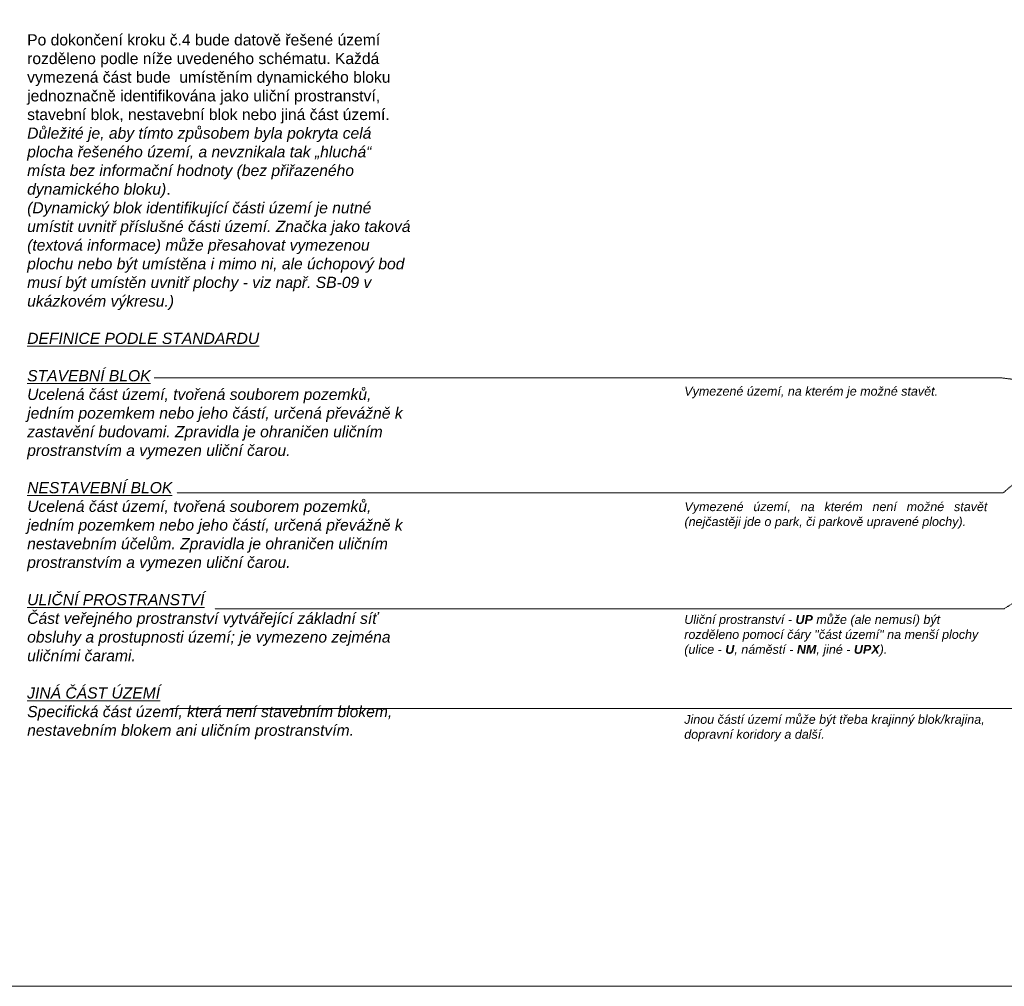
# Model space of a CAD drawing. Header units: metres. Extents: x -5 to 5163, y 1049 to 2798.
# Tile 3 of 22: x 808 to 1688, y 1061 to 1924. Entities that reach past the tile are written whole.
import ezdxf
from ezdxf import colors
from ezdxf.entities.mleader import LeaderData, LeaderLine
from ezdxf.math import Vec2, Vec3

# ---------------------------------------------------------------- set-up
doc = ezdxf.new("R2010")
doc.units = ezdxf.units.M
doc.linetypes.add('DASHED', pattern=[0.75, 0.5, -0.25])
doc.linetypes.add('DOT', pattern=[0.25, 0, -0.25])
doc.layers.add('000100_pomocná_standard', color=132, linetype='Continuous', lineweight=18, plot=False)
doc.layers.add('201110_PL_Ulicni_cara', color=7, linetype='Continuous', lineweight=9, true_color=0xe90101)
doc.styles.get("Standard").update_dxf_attribs({"font": 'arial.ttf'})

msp = doc.modelspace()

# ---------------------------------------------------------------- linework, layer by layer
at = {"layer": '000100_pomocná_standard'}
msp.add_lwpolyline([(770.71, 1060.72), (3182.24, 1060.72), (3182.24, 1977.21), (770.71, 1977.21)], close=True, dxfattribs=at)

# ---------------------------------------------------------------- texts
at = {"linetype": 'Continuous', "lineweight": 18, "insert": (814.8, 1911.29), "char_height": 10, "attachment_point": 1}
msp.add_mtext_dynamic_manual_height_columns('Po dokončení kroku č.4 bude datově řešené území rozděleno podle níže uvedeného schématu. Každá vymezená část bude  umístěním dynamického bloku jednoznačně identifikována jako uliční prostranství, stavební blok, nestavební blok nebo jiná část území. \\P{\\fArial|b0|i1|c238|p34;Důležité je, aby tímto způsobem byla pokryta celá plocha řešeného území, a nevznikala tak „hluchá“ místa bez informační hodnoty (bez přiřazeného dynamického bloku)}.\\P{\\fArial|b0|i1|c238|p34;(Dynamický blok identifikující části území je nutné umístit uvnitř příslušné části území. Značka jako taková (textová informace) může přesahovat vymezenou plochu nebo být umístěna i mimo ni, ale úchopový bod musí být umístěn uvnitř plochy - viz např. SB-09 v ukázkovém výkresu.)\\P\\P\\LDEFINICE PODLE STANDARDU\\P\\P\\C242;\\c3411381;STAVEBNÍ BLOK\\P\\l\\C256;Ucelená část území, tvořená souborem pozemků, jedním pozemkem nebo jeho částí, určená převážně k zastavění budovami. Zpravidla je ohraničen uličním prostranstvím a vymezen uliční čarou.\\P\\L\\P\\C64;\\c1548645;NESTAVEBNÍ BLOK\\P\\l\\C256;Ucelená část území, tvořená souborem pozemků, jedním pozemkem nebo jeho částí, určená převážně k nestavebním účelům. Zpravidla je ohraničen uličním prostranstvím a vymezen uliční čarou.\\P\\L\\P\\C253;\\c11842225;ULIČNÍ PROSTRANSTVÍ\\P\\l\\C256;Část veřejného prostranství vytvářející základní síť obsluhy a prostupnosti území; je vymezeno zejména uličními čarami.\\P\\L\\P\\C116;\\c3434259;JINÁ ČÁST ÚZEMÍ\\P\\l\\C256;Specifická část území, která není stavebním blokem, nestavebním blokem ani uličním prostranstvím.}', width=343.4993, gutter_width=0.0125, heights=[850.57], dxfattribs=at)
at = {"color": 64, "true_color": 0x65a117, "insert": (1401.89, 1493.24), "char_height": 8, "width": 269.7709, "attachment_point": 1}
msp.add_mtext('\\pxqj;{\\fArial|b0|i1|c238|p34;Vymezené území, na kterém není možné stavět (nejčastěji jde o park, či parkově upravené plochy).}', dxfattribs=at)
at = {"color": 252, "lineweight": 18, "true_color": 0x939598, "insert": (1401.72, 1392.44), "char_height": 8, "width": 269.7709, "attachment_point": 1}
msp.add_mtext('{\\fArial|b0|i1|c238|p34;Uliční prostranství - \\fArial|b1|i1|c238|p34;UP\\fArial|b0|i1|c238|p34; může (ale nemusí) být rozděleno pomocí čáry "část území" na menší plochy (ulice -\\fArial|b1|i1|c238|p34; U\\fArial|b0|i1|c238|p34;, náměstí - \\fArial|b1|i1|c238|p34;NM\\fArial|b0|i1|c238|p34;, jiné - \\fArial|b1|i1|c238|p34;UPX\\fArial|b0|i1|c238|p34;).}', dxfattribs=at)
at = {"color": 116, "true_color": 0x136734, "insert": (1401.72, 1303.23), "char_height": 8, "width": 269.7709, "attachment_point": 1}
msp.add_mtext('{\\fArial|b0|i1|c238|p34;Jinou částí území může být třeba krajinný blok/krajina, dopravní koridory a další.}', dxfattribs=at)
at = {"layer": '201110_PL_Ulicni_cara', "linetype": 'DOT', "ltscale": 15, "insert": (1401.72, 1596.4), "char_height": 8, "width": 269.7709, "attachment_point": 1}
msp.add_mtext('{\\fArial|b0|i1|c238|p34;Vymezené území, na kterém je možné stavět.}', dxfattribs=at)

# ---------------------------------------------------------------- leaders
at = {"color": 242, "ltscale": 10, "true_color": 0xb50d34}
ml = msp.add_multileader_mtext('Standard', dxfattribs=at)
ml.set_content(' ', color=(181, 13, 52))
ml.set_leader_properties(linetype='DASHED', lineweight=5)
ml.build(insert=Vec2(0, 0))
ctx = ml.context
ctx.base_point, ctx.char_height, ctx.plane_origin = Vec3(919.26, 1604.24), 13, Vec3(2341.09, 2182.9)
ctx.text_align_type = 2
notes = []
notes.append((ctx, [(0, (1, 1, 0), (1685.36, 1604.24), (-1, 0), 757.06, [(0, [(1725.23, 1599.26)], 0, [])])]))
ctx.mtext.insert, ctx.mtext.alignment, ctx.mtext.flow_direction = Vec3(926.3, 1610.74), 3, 5
at = {"color": 64, "ltscale": 10, "true_color": 0x65a117}
ml = msp.add_multileader_mtext('Standard', dxfattribs=at)
ml.set_content(' ', color=(101, 161, 23))
ml.set_leader_properties(linetype='DASHED', lineweight=5)
ml.build(insert=Vec2(0, 0))
ctx = ml.context
ctx.base_point, ctx.char_height, ctx.plane_origin = Vec3(939.5, 1501.58), 13, Vec3(2342.28, 2080.24)
ctx.text_align_type = 2
notes.append((ctx, [(0, (1, 1, 0), (1686.56, 1501.58), (-1, 0), 738.01, [(0, [(1756.65, 1560.81)], 0, [])])]))
ctx.mtext.insert, ctx.mtext.alignment, ctx.mtext.flow_direction = Vec3(946.54, 1508.08), 3, 5
at = {"color": 116, "ltscale": 10, "true_color": 0x136734}
ml = msp.add_multileader_mtext('Standard', dxfattribs=at)
ml.set_content(' ', color=(19, 103, 52))
ml.set_leader_properties(linetype='DASHED', lineweight=5)
ml.build(insert=Vec2(0, 0))
ctx = ml.context
ctx.base_point, ctx.char_height, ctx.plane_origin = Vec3(933.42, 1308.85), 13, Vec3(3249.93, 1778.74)
ctx.text_align_type = 2
notes.append((ctx, [(0, (1, 1, 0), (2375.87, 1308.85), (-1, 0), 1433.41, [(0, [(2250.71, 1520.82)], 0, [])])]))
ctx.mtext.insert, ctx.mtext.alignment, ctx.mtext.flow_direction = Vec3(940.46, 1315.35), 3, 5
at = {"color": 253, "ltscale": 10, "true_color": 0xb1b2b4}
ml = msp.add_multileader_mtext('Standard', dxfattribs=at)
ml.set_content(' ', color=(177, 178, 180))
ml.set_leader_properties(linetype='DASHED', lineweight=5)
ml.build(insert=Vec2(0, 0))
ctx = ml.context
ctx.base_point, ctx.char_height, ctx.plane_origin = Vec3(973.3, 1398.02), 13, Vec3(2337.52, 1990.41)
ctx.text_align_type = 2
notes.append((ctx, [(0, (1, 1, 0), (1687.44, 1398.02), (-1, 0), 705.09, [(0, [(1836.9, 1491.51)], 0, [])])]))
ctx.mtext.insert, ctx.mtext.width, ctx.mtext.alignment, ctx.mtext.flow_direction = Vec3(980.35, 1404.52), 246.0355, 3, 5
for ctx, leaders in notes:
    for number, flags, end, landing, length, lines in leaders:
        leader = LeaderData()
        leader.index, (leader.has_last_leader_line, leader.has_dogleg_vector, leader.attachment_direction) = number, flags
        leader.last_leader_point, leader.dogleg_vector, leader.dogleg_length = Vec3(end), Vec3(landing), length
        for number, points, colour, breaks in lines:
            line = LeaderLine()
            line.index, line.vertices, line.color, line.breaks = number, Vec3.list(points), colors.encode_raw_color(colour), breaks
            leader.lines.append(line)
        ctx.leaders.append(leader)

doc.saveas('drawing.dxf')
